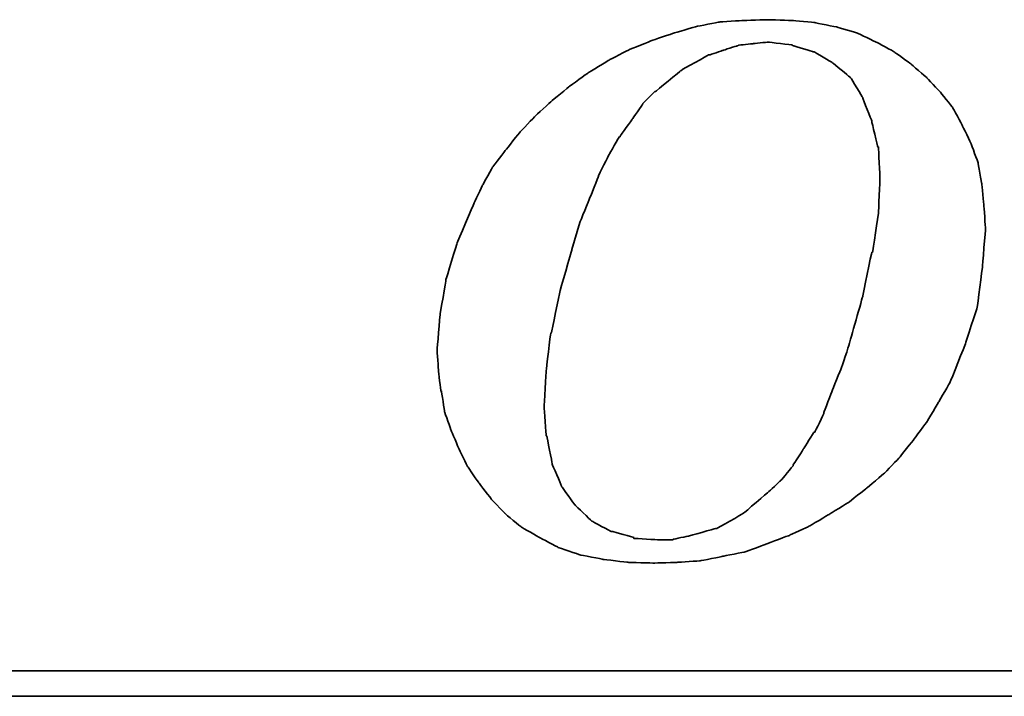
# Model space of a CAD drawing. Header units: millimetres. Extents: x -137 to -29, y 30 to 95.
# Tile 33 of 49: x -44.55 to -42.7, y 62.14 to 63.42. Entities that reach past the tile are written whole.
import ezdxf

# ---------------------------------------------------------------- set-up
doc = ezdxf.new("R2010")
doc.units = ezdxf.units.MM
doc.header["$LTSCALE"] = 0.1
doc.layers.add('DIM', color=4, linetype='CONTINUOUS')
doc.layers.add('layer 1', color=7, linetype='CONTINUOUS')

# ---------------------------------------------------------------- blocks, each defined once
blk = doc.blocks.new('TBI MOTION logo(完整正式版)')
at = {"layer": 'layer 1', "color": 22, "lineweight": 35}
for points, knots in [([(-11.34375, -6.98375), (-11.34375, -6.98375), (-10.91375, -7.43875), (-10.91375, -7.43875), (-10.91375, -7.43875), (-10.91375, -7.43875), (-10.38625, -7.87125), (-10.38625, -7.87125), (-10.38625, -7.87125), (-10.38625, -7.87125), (-9.81125, -8.20375), (-9.81125, -8.20375), (-9.81125, -8.20375), (-9.81125, -8.20375), (-9.21125, -8.51875), (-9.21125, -8.51875), (-9.21125, -8.51875), (-9.21125, -8.51875), (-8.51625, -8.75875), (-8.51625, -8.75875), (-8.51625, -8.75875), (-8.51625, -8.75875), (-7.77125, -8.90375), (-7.77125, -8.90375), (-7.77125, -8.90375), (-7.77125, -8.90375), (-6.97875, -8.99875), (-6.97875, -8.99875), (-6.97875, -8.99875), (-6.97875, -8.99875), (-6.14125, -9.02375), (-6.14125, -9.02375), (-6.14125, -9.02375), (-6.14125, -9.02375), (-5.37125, -8.99875), (-5.37125, -8.99875), (-5.37125, -8.99875), (-5.37125, -8.99875), (-4.65375, -8.94875), (-4.65375, -8.94875), (-4.65375, -8.94875), (-4.65375, -8.94875), (-3.93375, -8.80625), (-3.93375, -8.80625), (-3.93375, -8.80625), (-3.93375, -8.80625), (-3.21375, -8.66375), (-3.21375, -8.66375), (-3.21375, -8.66375), (-3.21375, -8.66375), (-2.49375, -8.39875), (-2.49375, -8.39875), (-2.49375, -8.39875), (-2.49375, -8.39875), (-1.79875, -8.13375), (-1.79875, -8.13375), (-1.79875, -8.13375), (-1.79875, -8.13375), (-1.17375, -7.84375), (-1.17375, -7.84375), (-1.17375, -7.84375), (-1.17375, -7.84375), (-0.52375, -7.46375), (-0.52375, -7.46375), (-0.52375, -7.46375), (-0.52375, -7.46375), (0.10124, -7.07875), (0.10124, -7.07875), (0.10124, -7.07875), (0.10124, -7.07875), (0.67625, -6.62375), (0.67625, -6.62375), (0.67625, -6.62375), (0.67625, -6.62375), (1.24874, -6.14375), (1.24874, -6.14375), (1.24874, -6.14375), (1.24874, -6.14375), (1.72874, -5.64125), (1.72874, -5.64125), (1.72874, -5.64125), (1.72874, -5.64125), (2.18624, -5.06375), (2.18624, -5.06375), (2.18624, -5.06375), (2.18624, -5.06375), (2.61625, -4.48874), (2.61625, -4.48874), (2.61625, -4.48874), (2.61625, -4.48874), (3.00125, -3.83874), (3.00125, -3.83874), (3.00125, -3.83874), (3.00125, -3.83874), (3.36124, -3.21374), (3.36124, -3.21374), (3.36124, -3.21374), (3.36124, -3.21374), (3.84374, -1.99125), (3.84374, -1.99125), (3.84374, -1.99125), (3.84374, -1.99125), (4.22625, -0.81875), (4.22625, -0.81875), (4.22625, -0.81875), (4.22625, -0.81875), (4.39125, 0.45624), (4.39125, 0.45624), (4.39125, 0.45624), (4.39125, 0.45624), (4.48874, 1.70124), (4.48874, 1.70124), (4.48874, 1.70124), (4.48874, 1.70124), (4.43874, 2.44625), (4.43874, 2.44625), (4.43874, 2.44625), (4.43874, 2.44625), (4.36874, 3.14125), (4.36874, 3.14125), (4.36874, 3.14125), (4.36874, 3.14125), (4.25125, 3.81125), (4.25125, 3.81125), (4.25125, 3.81125), (4.25125, 3.81125), (4.03124, 4.41125), (4.03124, 4.41125), (4.03124, 4.41125), (4.03124, 4.41125), (3.74374, 5.01125), (3.74374, 5.01125), (3.74374, 5.01125), (3.74374, 5.01125), (3.43124, 5.58875), (3.43124, 5.58875), (3.43124, 5.58875), (3.43124, 5.58875), (3.02625, 6.09125), (3.02625, 6.09125), (3.02625, 6.09125), (3.02625, 6.09125), (2.59374, 6.54875), (2.59374, 6.54875), (2.59374, 6.54875), (2.59374, 6.54875), (2.09124, 6.98125), (2.09124, 6.98125), (2.09124, 6.98125), (2.09124, 6.98125), (1.56124, 7.36625), (1.56124, 7.36625), (1.56124, 7.36625), (1.56124, 7.36625), (0.98624, 7.67625), (0.98624, 7.67625), (0.98624, 7.67625), (0.98624, 7.67625), (0.38624, 7.96375), (0.38624, 7.96375), (0.38624, 7.96375), (0.38624, 7.96375), (-0.25875, 8.15625), (-0.25875, 8.15625), (-0.25875, 8.15625), (-0.25875, 8.15625), (-0.98125, 8.30125), (-0.98125, 8.30125), (-0.98125, 8.30125), (-0.98125, 8.30125), (-1.70124, 8.37125), (-1.70124, 8.37125), (-1.70124, 8.37125), (-1.70124, 8.37125), (-2.49375, 8.39624), (-2.49375, 8.39624), (-2.49375, 8.39624), (-2.49375, 8.39624), (-3.28625, 8.37125), (-3.28625, 8.37125), (-3.28625, 8.37125), (-3.28625, 8.37125), (-4.05125, 8.32125), (-4.05125, 8.32125), (-4.05125, 8.32125), (-4.05125, 8.32125), (-4.77375, 8.18125), (-4.77375, 8.18125), (-4.77375, 8.18125), (-4.77375, 8.18125), (-5.51625, 7.96375), (-5.51625, 7.96375), (-5.51625, 7.96375), (-5.51625, 7.96375), (-6.21125, 7.72625), (-6.21125, 7.72625), (-6.21125, 7.72625), (-6.21125, 7.72625), (-6.92875, 7.43625), (-6.92875, 7.43625), (-6.92875, 7.43625), (-6.92875, 7.43625), (-7.57875, 7.10125), (-7.57875, 7.10125), (-7.57875, 7.10125), (-7.57875, 7.10125), (-8.24875, 6.69125), (-8.24875, 6.69125), (-8.24875, 6.69125), (-8.24875, 6.69125), (-8.84875, 6.26125), (-8.84875, 6.26125), (-8.84875, 6.26125), (-8.84875, 6.26125), (-9.42625, 5.78125), (-9.42625, 5.78125), (-9.42625, 5.78125), (-9.42625, 5.78125), (-9.95375, 5.30125), (-9.95375, 5.30125), (-9.95375, 5.30125), (-9.95375, 5.30125), (-10.43375, 4.79624), (-10.43375, 4.79624), (-10.43375, 4.79624), (-10.43375, 4.79624), (-10.88875, 4.22125), (-10.88875, 4.22125), (-10.88875, 4.22125), (-10.88875, 4.22125), (-11.29875, 3.69375), (-11.29875, 3.69375), (-11.29875, 3.69375), (-11.29875, 3.69375), (-11.63375, 3.09125), (-11.63375, 3.09125), (-11.63375, 3.09125), (-11.63375, 3.09125), (-11.91875, 2.49625), (-11.91875, 2.49625), (-11.91875, 2.49625), (-11.91875, 2.49625), (-12.44875, 1.24625), (-12.44875, 1.24625), (-12.44875, 1.24625), (-12.44875, 1.24625), (-12.80875, 0.06874), (-12.80875, 0.06874), (-12.80875, 0.06874), (-12.80875, 0.06874), (-12.99875, -1.07875), (-12.99875, -1.07875), (-12.99875, -1.07875), (-12.99875, -1.07875), (-13.09375, -2.18375), (-13.09375, -2.18375), (-13.09375, -2.18375), (-13.09375, -2.18375), (-13.04875, -2.85375), (-13.04875, -2.85375), (-13.04875, -2.85375), (-13.04875, -2.85375), (-12.97375, -3.50375), (-12.97375, -3.50375), (-12.97375, -3.50375), (-12.97375, -3.50375), (-12.95375, -3.50375), (-12.95375, -3.50375), (-12.95375, -3.50375), (-12.95375, -3.50375), (-12.85375, -4.17375), (-12.85375, -4.17375), (-12.85375, -4.17375), (-12.85375, -4.17375), (-12.63875, -4.77624), (-12.63875, -4.77624), (-12.63875, -4.77624), (-12.63875, -4.77624), (-12.39875, -5.35125), (-12.39875, -5.35125), (-12.39875, -5.35125), (-12.39875, -5.35125), (-12.11375, -5.92875), (-12.11375, -5.92875), (-12.11375, -5.92875), (-12.11375, -5.92875), (-11.75375, -6.45375), (-11.75375, -6.45375), (-11.75375, -6.45375), (-11.75375, -6.45375), (-11.34375, -6.98375), (-11.34375, -6.98375)], [0, 0, 0, 0, 0.01369863, 0.01369863, 0.01369863, 0.01369864, 0.02739726, 0.02739726, 0.02739726, 0.02739727, 0.04109589, 0.04109589, 0.04109589, 0.0410959, 0.05479452, 0.05479452, 0.05479452, 0.05479453, 0.06849315, 0.06849315, 0.06849315, 0.06849316, 0.08219178, 0.08219178, 0.08219178, 0.08219179, 0.09589041, 0.09589041, 0.09589041, 0.09589042, 0.10958904, 0.10958904, 0.10958904, 0.10958905, 0.12328767, 0.12328767, 0.12328767, 0.12328768, 0.1369863, 0.1369863, 0.1369863, 0.13698631, 0.15068493, 0.15068493, 0.15068493, 0.15068494, 0.16438356, 0.16438356, 0.16438356, 0.16438357, 0.17808219, 0.17808219, 0.17808219, 0.1780822, 0.19178082, 0.19178082, 0.19178082, 0.19178083, 0.20547945, 0.20547945, 0.20547945, 0.20547946, 0.21917808, 0.21917808, 0.21917808, 0.21917809, 0.23287671, 0.23287671, 0.23287671, 0.23287672, 0.24657534, 0.24657534, 0.24657534, 0.24657535, 0.26027397, 0.26027397, 0.26027397, 0.26027398, 0.2739726, 0.2739726, 0.2739726, 0.27397261, 0.28767123, 0.28767123, 0.28767123, 0.28767124, 0.30136986, 0.30136986, 0.30136986, 0.30136987, 0.31506849, 0.31506849, 0.31506849, 0.3150685, 0.32876712, 0.32876712, 0.32876712, 0.32876713, 0.34246575, 0.34246575, 0.34246575, 0.34246576, 0.35616438, 0.35616438, 0.35616438, 0.35616439, 0.36986301, 0.36986301, 0.36986301, 0.36986302, 0.38356164, 0.38356164, 0.38356164, 0.38356165, 0.39726027, 0.39726027, 0.39726027, 0.39726028, 0.4109589, 0.4109589, 0.4109589, 0.41095891, 0.42465753, 0.42465753, 0.42465753, 0.42465754, 0.43835616, 0.43835616, 0.43835616, 0.43835617, 0.45205479, 0.45205479, 0.45205479, 0.4520548, 0.46575342, 0.46575342, 0.46575342, 0.46575343, 0.47945205, 0.47945205, 0.47945205, 0.47945206, 0.49315068, 0.49315068, 0.49315068, 0.49315069, 0.50684932, 0.50684932, 0.50684932, 0.50684933, 0.52054795, 0.52054795, 0.52054795, 0.52054796, 0.53424658, 0.53424658, 0.53424658, 0.53424659, 0.54794521, 0.54794521, 0.54794521, 0.54794522, 0.56164384, 0.56164384, 0.56164384, 0.56164385, 0.57534247, 0.57534247, 0.57534247, 0.57534248, 0.5890411, 0.5890411, 0.5890411, 0.58904111, 0.60273973, 0.60273973, 0.60273973, 0.60273974, 0.61643836, 0.61643836, 0.61643836, 0.61643837, 0.63013699, 0.63013699, 0.63013699, 0.630137, 0.64383562, 0.64383562, 0.64383562, 0.64383563, 0.65753425, 0.65753425, 0.65753425, 0.65753426, 0.67123288, 0.67123288, 0.67123288, 0.67123289, 0.68493151, 0.68493151, 0.68493151, 0.68493152, 0.69863014, 0.69863014, 0.69863014, 0.69863015, 0.71232877, 0.71232877, 0.71232877, 0.71232878, 0.7260274, 0.7260274, 0.7260274, 0.72602741, 0.73972603, 0.73972603, 0.73972603, 0.73972604, 0.75342466, 0.75342466, 0.75342466, 0.75342467, 0.76712329, 0.76712329, 0.76712329, 0.7671233, 0.78082192, 0.78082192, 0.78082192, 0.78082193, 0.79452055, 0.79452055, 0.79452055, 0.79452056, 0.80821918, 0.80821918, 0.80821918, 0.80821919, 0.82191781, 0.82191781, 0.82191781, 0.82191782, 0.83561644, 0.83561644, 0.83561644, 0.83561645, 0.84931507, 0.84931507, 0.84931507, 0.84931508, 0.8630137, 0.8630137, 0.8630137, 0.86301371, 0.87671233, 0.87671233, 0.87671233, 0.87671234, 0.89041096, 0.89041096, 0.89041096, 0.89041097, 0.90410959, 0.90410959, 0.90410959, 0.9041096, 0.91780822, 0.91780822, 0.91780822, 0.91780823, 0.93150685, 0.93150685, 0.93150685, 0.93150686, 0.94520548, 0.94520548, 0.94520548, 0.94520549, 0.95890411, 0.95890411, 0.95890411, 0.95890412, 0.97260274, 0.97260274, 0.97260274, 0.97260275, 0.98630137, 0.98630137, 0.98630137, 0.98630138, 1, 1, 1, 1]), ([(-8.77875, 1.03124), (-8.77875, 1.03124), (-8.51625, 1.89625), (-8.51625, 1.89625), (-8.51625, 1.89625), (-8.51625, 1.89625), (-8.20375, 2.66375), (-8.20375, 2.66375), (-8.20375, 2.66375), (-8.20375, 2.66375), (-7.91625, 3.38125), (-7.91625, 3.38125), (-7.91625, 3.38125), (-7.91625, 3.38125), (-7.91625, 3.40624), (-7.91625, 3.40624), (-7.91625, 3.40624), (-7.91625, 3.40624), (-7.57875, 4.07624), (-7.57875, 4.07624), (-7.57875, 4.07624), (-7.57875, 4.07624), (-7.24375, 4.65125), (-7.24375, 4.65125), (-7.24375, 4.65125), (-7.24375, 4.65125), (-7.21875, 4.65125), (-7.21875, 4.65125), (-7.21875, 4.65125), (-7.21875, 4.65125), (-7.21875, 4.67624), (-7.21875, 4.67624), (-7.21875, 4.67624), (-7.21875, 4.67624), (-6.83625, 5.20375), (-6.83625, 5.20375), (-6.83625, 5.20375), (-6.83625, 5.20375), (-6.49875, 5.68625), (-6.49875, 5.68625), (-6.49875, 5.68625), (-6.49875, 5.68625), (-6.49875, 5.70625), (-6.49875, 5.70625), (-6.49875, 5.70625), (-6.49875, 5.70625), (-6.11625, 6.09125), (-6.11625, 6.09125), (-6.11625, 6.09125), (-6.11625, 6.09125), (-6.09125, 6.09125), (-6.09125, 6.09125), (-6.09125, 6.09125), (-6.09125, 6.09125), (-5.27375, 6.76625), (-5.27375, 6.76625), (-5.27375, 6.76625), (-5.27375, 6.76625), (-5.24875, 6.76625), (-5.24875, 6.76625), (-5.24875, 6.76625), (-5.24875, 6.76625), (-5.24875, 6.78625), (-5.24875, 6.78625), (-5.24875, 6.78625), (-5.24875, 6.78625), (-4.38875, 7.26624), (-4.38875, 7.26624), (-4.38875, 7.26624), (-4.38875, 7.26624), (-4.36125, 7.26624), (-4.36125, 7.26624), (-4.36125, 7.26624), (-4.36125, 7.26624), (-3.93375, 7.41125), (-3.93375, 7.41125), (-3.93375, 7.41125), (-3.93375, 7.41125), (-3.47375, 7.55625), (-3.47375, 7.55625), (-3.47375, 7.55625), (-3.47375, 7.55625), (-3.45375, 7.55625), (-3.45375, 7.55625), (-3.45375, 7.55625), (-3.45375, 7.55625), (-3.42875, 7.58124), (-3.42875, 7.58124), (-3.42875, 7.58124), (-3.42875, 7.58124), (-2.97375, 7.62625), (-2.97375, 7.62625), (-2.97375, 7.62625), (-2.97375, 7.62625), (-2.49375, 7.67625), (-2.49375, 7.67625), (-2.49375, 7.67625), (-2.49375, 7.67625), (-2.46875, 7.67625), (-2.46875, 7.67625), (-2.46875, 7.67625), (-2.46875, 7.67625), (-1.70124, 7.58124), (-1.70124, 7.58124), (-1.70124, 7.58124), (-1.70124, 7.58124), (-1.67875, 7.55625), (-1.67875, 7.55625), (-1.67875, 7.55625), (-1.67875, 7.55625), (-1.65375, 7.55625), (-1.65375, 7.55625), (-1.65375, 7.55625), (-1.65375, 7.55625), (-1.03125, 7.36625), (-1.03125, 7.36625), (-1.03125, 7.36625), (-1.03125, 7.36625), (-1.00625, 7.36625), (-1.00625, 7.36625), (-1.00625, 7.36625), (-1.00625, 7.36625), (-0.43124, 7.02624), (-0.43124, 7.02624), (-0.43124, 7.02624), (-0.43124, 7.02624), (-0.40625, 7.00624), (-0.40625, 7.00624), (-0.40625, 7.00624), (-0.40625, 7.00624), (0.12124, 6.57124), (0.12124, 6.57124), (0.12124, 6.57124), (0.12124, 6.57124), (0.14624, 6.54875), (0.14624, 6.54875), (0.14624, 6.54875), (0.14624, 6.54875), (0.17124, 6.52375), (0.17124, 6.52375), (0.17124, 6.52375), (0.17124, 6.52375), (0.55625, 5.89875), (0.55625, 5.89875), (0.55625, 5.89875), (0.55625, 5.89875), (0.55625, 5.87625), (0.55625, 5.87625), (0.55625, 5.87625), (0.55625, 5.87625), (0.84124, 5.15625), (0.84124, 5.15625), (0.84124, 5.15625), (0.84124, 5.15625), (0.84124, 5.13125), (0.84124, 5.13125), (0.84124, 5.13125), (0.84124, 5.13125), (1.03624, 4.31875), (1.03624, 4.31875), (1.03624, 4.31875), (1.03624, 4.31875), (1.05624, 4.31875), (1.05624, 4.31875), (1.05624, 4.31875), (1.05624, 4.31875), (1.05624, 4.29125), (1.05624, 4.29125), (1.05624, 4.29125), (1.05624, 4.29125), (1.10625, 3.33125), (1.10625, 3.33125), (1.10625, 3.33125), (1.10625, 3.33125), (1.10625, 3.30875), (1.10625, 3.30875), (1.10625, 3.30875), (1.10625, 3.30875), (1.05624, 2.20624), (1.05624, 2.20624), (1.05624, 2.20624), (1.05624, 2.20624), (1.05624, 2.18124), (1.05624, 2.18124), (1.05624, 2.18124), (1.05624, 2.18124), (0.86624, 0.93624), (0.86624, 0.93624), (0.86624, 0.93624), (0.86624, 0.93624), (0.84124, 0.93624), (0.84124, 0.93624), (0.84124, 0.93624), (0.84124, 0.93624), (0.55625, -0.45874), (0.55625, -0.45874), (0.55625, -0.45874), (0.55625, -0.45874), (0.12124, -1.99125), (0.12124, -1.99125), (0.12124, -1.99125), (0.12124, -1.99125), (0.12124, -2.01874), (0.12124, -2.01874), (0.12124, -2.01874), (0.12124, -2.01874), (-0.13874, -2.78375), (-0.13874, -2.78375), (-0.13874, -2.78375), (-0.13874, -2.78375), (-0.43124, -3.50375), (-0.43124, -3.50375), (-0.43124, -3.50375), (-0.43124, -3.50375), (-0.69375, -4.19875), (-0.69375, -4.19875), (-0.69375, -4.19875), (-0.69375, -4.19875), (-0.69375, -4.22375), (-0.69375, -4.22375), (-0.69375, -4.22375), (-0.69375, -4.22375), (-0.98125, -4.82374), (-0.98125, -4.82374), (-0.98125, -4.82374), (-0.98125, -4.82374), (-1.00625, -4.82374), (-1.00625, -4.82374), (-1.00625, -4.82374), (-1.00625, -4.82374), (-1.33875, -5.35125), (-1.33875, -5.35125), (-1.33875, -5.35125), (-1.33875, -5.35125), (-1.67875, -5.87875), (-1.67875, -5.87875), (-1.67875, -5.87875), (-1.67875, -5.87875), (-1.67875, -5.90375), (-1.67875, -5.90375), (-1.67875, -5.90375), (-1.67875, -5.90375), (-2.05875, -6.35875), (-2.05875, -6.35875), (-2.05875, -6.35875), (-2.05875, -6.35875), (-2.08375, -6.38375), (-2.08375, -6.38375), (-2.08375, -6.38375), (-2.08375, -6.38375), (-2.46875, -6.74375), (-2.46875, -6.74375), (-2.46875, -6.74375), (-2.46875, -6.74375), (-3.25875, -7.41625), (-3.25875, -7.41625), (-3.25875, -7.41625), (-3.25875, -7.41625), (-3.28625, -7.43875), (-3.28625, -7.43875), (-3.28625, -7.43875), (-3.28625, -7.43875), (-4.12375, -7.91875), (-4.12375, -7.91875), (-4.12375, -7.91875), (-4.12375, -7.91875), (-4.14875, -7.91875), (-4.14875, -7.91875), (-4.14875, -7.91875), (-4.14875, -7.91875), (-4.17125, -7.91875), (-4.17125, -7.91875), (-4.17125, -7.91875), (-4.17125, -7.91875), (-5.03375, -8.15875), (-5.03375, -8.15875), (-5.03375, -8.15875), (-5.03375, -8.15875), (-5.51625, -8.25625), (-5.51625, -8.25625), (-5.51625, -8.25625), (-5.51625, -8.25625), (-5.54125, -8.27875), (-5.54125, -8.27875), (-5.54125, -8.27875), (-5.54125, -8.27875), (-5.56375, -8.27875), (-5.56375, -8.27875), (-5.56375, -8.27875), (-5.56375, -8.27875), (-5.99625, -8.27875), (-5.99625, -8.27875), (-5.99625, -8.27875), (-5.99625, -8.27875), (-6.76375, -8.23125), (-6.76375, -8.23125), (-6.76375, -8.23125), (-6.76375, -8.23125), (-6.78875, -8.23125), (-6.78875, -8.23125), (-6.78875, -8.23125), (-6.78875, -8.23125), (-6.78875, -8.20375), (-6.78875, -8.20375), (-6.78875, -8.20375), (-6.78875, -8.20375), (-7.45875, -8.01375), (-7.45875, -8.01375), (-7.45875, -8.01375), (-7.45875, -8.01375), (-7.48375, -8.01375), (-7.48375, -8.01375), (-7.48375, -8.01375), (-7.48375, -8.01375), (-7.50875, -8.01375), (-7.50875, -8.01375), (-7.50875, -8.01375), (-7.50875, -8.01375), (-8.13125, -7.67875), (-8.13125, -7.67875), (-8.13125, -7.67875), (-8.13125, -7.67875), (-8.15625, -7.65375), (-8.15625, -7.65375), (-8.15625, -7.65375), (-8.15625, -7.65375), (-8.65875, -7.17375), (-8.65875, -7.17375), (-8.65875, -7.17375), (-8.65875, -7.17375), (-8.68375, -7.14875), (-8.68375, -7.14875), (-8.68375, -7.14875), (-8.68375, -7.14875), (-9.08875, -6.57375), (-9.08875, -6.57375), (-9.08875, -6.57375), (-9.08875, -6.57375), (-9.11375, -6.54875), (-9.11375, -6.54875), (-9.11375, -6.54875), (-9.11375, -6.54875), (-9.11375, -6.52875), (-9.11375, -6.52875), (-9.11375, -6.52875), (-9.11375, -6.52875), (-9.40375, -5.85375), (-9.40375, -5.85375), (-9.40375, -5.85375), (-9.40375, -5.85375), (-9.40375, -5.82875), (-9.40375, -5.82875), (-9.40375, -5.82875), (-9.40375, -5.82875), (-9.56875, -4.96875), (-9.56875, -4.96875), (-9.56875, -4.96875), (-9.56875, -4.96875), (-9.59375, -4.94375), (-9.59375, -4.94375), (-9.59375, -4.94375), (-9.59375, -4.94375), (-9.66375, -4.03375), (-9.66375, -4.03375), (-9.66375, -4.03375), (-9.66375, -4.03375), (-9.66375, -4.00875), (-9.66375, -4.00875), (-9.66375, -4.00875), (-9.66375, -4.00875), (-9.59375, -2.85375), (-9.59375, -2.85375), (-9.59375, -2.85375), (-9.59375, -2.85375), (-9.45125, -1.65875), (-9.45125, -1.65875), (-9.45125, -1.65875), (-9.45125, -1.65875), (-9.42625, -1.63375), (-9.42625, -1.63375), (-9.42625, -1.63375), (-9.42625, -1.63375), (-9.16125, -0.33875), (-9.16125, -0.33875), (-9.16125, -0.33875), (-9.16125, -0.33875), (-8.77875, 1.00624), (-8.77875, 1.00624), (-8.77875, 1.00624), (-8.77875, 1.00624), (-8.77875, 1.03124), (-8.77875, 1.03124)], [0, 0, 0, 0, 0.01020408, 0.01020408, 0.01020408, 0.01020409, 0.02040816, 0.02040816, 0.02040816, 0.02040817, 0.03061224, 0.03061224, 0.03061224, 0.03061225, 0.04081633, 0.04081633, 0.04081633, 0.04081634, 0.05102041, 0.05102041, 0.05102041, 0.05102042, 0.06122449, 0.06122449, 0.06122449, 0.0612245, 0.07142857, 0.07142857, 0.07142857, 0.07142858, 0.08163265, 0.08163265, 0.08163265, 0.08163266, 0.09183673, 0.09183673, 0.09183673, 0.09183674, 0.10204082, 0.10204082, 0.10204082, 0.10204083, 0.1122449, 0.1122449, 0.1122449, 0.11224491, 0.12244898, 0.12244898, 0.12244898, 0.12244899, 0.13265306, 0.13265306, 0.13265306, 0.13265307, 0.14285714, 0.14285714, 0.14285714, 0.14285715, 0.15306122, 0.15306122, 0.15306122, 0.15306123, 0.16326531, 0.16326531, 0.16326531, 0.16326532, 0.17346939, 0.17346939, 0.17346939, 0.1734694, 0.18367347, 0.18367347, 0.18367347, 0.18367348, 0.19387755, 0.19387755, 0.19387755, 0.19387756, 0.20408163, 0.20408163, 0.20408163, 0.20408164, 0.21428571, 0.21428571, 0.21428571, 0.21428572, 0.2244898, 0.2244898, 0.2244898, 0.22448981, 0.23469388, 0.23469388, 0.23469388, 0.23469389, 0.24489796, 0.24489796, 0.24489796, 0.24489797, 0.25510204, 0.25510204, 0.25510204, 0.25510205, 0.26530612, 0.26530612, 0.26530612, 0.26530613, 0.2755102, 0.2755102, 0.2755102, 0.27551021, 0.28571429, 0.28571429, 0.28571429, 0.2857143, 0.29591837, 0.29591837, 0.29591837, 0.29591838, 0.30612245, 0.30612245, 0.30612245, 0.30612246, 0.31632653, 0.31632653, 0.31632653, 0.31632654, 0.32653061, 0.32653061, 0.32653061, 0.32653062, 0.33673469, 0.33673469, 0.33673469, 0.3367347, 0.34693878, 0.34693878, 0.34693878, 0.34693879, 0.35714286, 0.35714286, 0.35714286, 0.35714287, 0.36734694, 0.36734694, 0.36734694, 0.36734695, 0.37755102, 0.37755102, 0.37755102, 0.37755103, 0.3877551, 0.3877551, 0.3877551, 0.38775511, 0.39795918, 0.39795918, 0.39795918, 0.39795919, 0.40816327, 0.40816327, 0.40816327, 0.40816328, 0.41836735, 0.41836735, 0.41836735, 0.41836736, 0.42857143, 0.42857143, 0.42857143, 0.42857144, 0.43877551, 0.43877551, 0.43877551, 0.43877552, 0.44897959, 0.44897959, 0.44897959, 0.4489796, 0.45918367, 0.45918367, 0.45918367, 0.45918368, 0.46938776, 0.46938776, 0.46938776, 0.46938777, 0.47959184, 0.47959184, 0.47959184, 0.47959185, 0.48979592, 0.48979592, 0.48979592, 0.48979593, 0.5, 0.5, 0.5, 0.50000001, 0.51020408, 0.51020408, 0.51020408, 0.51020409, 0.52040816, 0.52040816, 0.52040816, 0.52040817, 0.53061224, 0.53061224, 0.53061224, 0.53061225, 0.54081633, 0.54081633, 0.54081633, 0.54081634, 0.55102041, 0.55102041, 0.55102041, 0.55102042, 0.56122449, 0.56122449, 0.56122449, 0.5612245, 0.57142857, 0.57142857, 0.57142857, 0.57142858, 0.58163265, 0.58163265, 0.58163265, 0.58163266, 0.59183673, 0.59183673, 0.59183673, 0.59183674, 0.60204082, 0.60204082, 0.60204082, 0.60204083, 0.6122449, 0.6122449, 0.6122449, 0.61224491, 0.62244898, 0.62244898, 0.62244898, 0.62244899, 0.63265306, 0.63265306, 0.63265306, 0.63265307, 0.64285714, 0.64285714, 0.64285714, 0.64285715, 0.65306122, 0.65306122, 0.65306122, 0.65306123, 0.66326531, 0.66326531, 0.66326531, 0.66326532, 0.67346939, 0.67346939, 0.67346939, 0.6734694, 0.68367347, 0.68367347, 0.68367347, 0.68367348, 0.69387755, 0.69387755, 0.69387755, 0.69387756, 0.70408163, 0.70408163, 0.70408163, 0.70408164, 0.71428571, 0.71428571, 0.71428571, 0.71428572, 0.7244898, 0.7244898, 0.7244898, 0.72448981, 0.73469388, 0.73469388, 0.73469388, 0.73469389, 0.74489796, 0.74489796, 0.74489796, 0.74489797, 0.75510204, 0.75510204, 0.75510204, 0.75510205, 0.76530612, 0.76530612, 0.76530612, 0.76530613, 0.7755102, 0.7755102, 0.7755102, 0.77551021, 0.78571429, 0.78571429, 0.78571429, 0.7857143, 0.79591837, 0.79591837, 0.79591837, 0.79591838, 0.80612245, 0.80612245, 0.80612245, 0.80612246, 0.81632653, 0.81632653, 0.81632653, 0.81632654, 0.82653061, 0.82653061, 0.82653061, 0.82653062, 0.83673469, 0.83673469, 0.83673469, 0.8367347, 0.84693878, 0.84693878, 0.84693878, 0.84693879, 0.85714286, 0.85714286, 0.85714286, 0.85714287, 0.86734694, 0.86734694, 0.86734694, 0.86734695, 0.87755102, 0.87755102, 0.87755102, 0.87755103, 0.8877551, 0.8877551, 0.8877551, 0.88775511, 0.89795918, 0.89795918, 0.89795918, 0.89795919, 0.90816327, 0.90816327, 0.90816327, 0.90816328, 0.91836735, 0.91836735, 0.91836735, 0.91836736, 0.92857143, 0.92857143, 0.92857143, 0.92857144, 0.93877551, 0.93877551, 0.93877551, 0.93877552, 0.94897959, 0.94897959, 0.94897959, 0.9489796, 0.95918367, 0.95918367, 0.95918367, 0.95918368, 0.96938776, 0.96938776, 0.96938776, 0.96938777, 0.97959184, 0.97959184, 0.97959184, 0.97959185, 0.98979592, 0.98979592, 0.98979592, 0.98979593, 1, 1, 1, 1]), ([(75.90875, -9.47875), (75.90875, -9.47875), (75.90875, -12.28625), (75.90875, -12.28625), (75.90875, -12.28625), (75.90875, -12.28625), (75.90875, -12.47875), (75.90875, -12.47875), (75.90875, -12.47875), (75.90875, -12.47875), (75.71625, -12.47875), (75.71625, -12.47875), (75.71625, -12.47875), (75.71625, -12.47875), (-88.32875, -12.47875), (-88.32875, -12.47875), (-88.32875, -12.47875), (-88.32875, -12.47875), (-88.32875, -13.29375), (-88.32875, -13.29375), (-88.32875, -13.29375), (-88.32875, -13.29375), (82.89125, -13.29375), (82.89125, -13.29375), (82.89125, -13.29375), (82.89125, -13.29375), (75.90875, -9.47875), (75.90875, -9.47875)], [0, 0, 0, 0, 0.14285714, 0.14285714, 0.14285714, 0.14285715, 0.28571429, 0.28571429, 0.28571429, 0.2857143, 0.42857143, 0.42857143, 0.42857143, 0.42857144, 0.57142857, 0.57142857, 0.57142857, 0.57142858, 0.71428571, 0.71428571, 0.71428571, 0.71428572, 0.85714286, 0.85714286, 0.85714286, 0.85714287, 1, 1, 1, 1])]:
    blk.add_open_spline(points, degree=3, knots=knots, dxfattribs=at)

msp = doc.modelspace()

# ---------------------------------------------------------------- block references
at = {"layer": 'DIM', "color": 7, "xscale": 0.0588462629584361, "yscale": 0.0588462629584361, "zscale": 0.0588462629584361}
msp.add_blockref('TBI MOTION logo(完整正式版)', (-42.9964, 62.927), dxfattribs=at)

doc.saveas('drawing.dxf')
